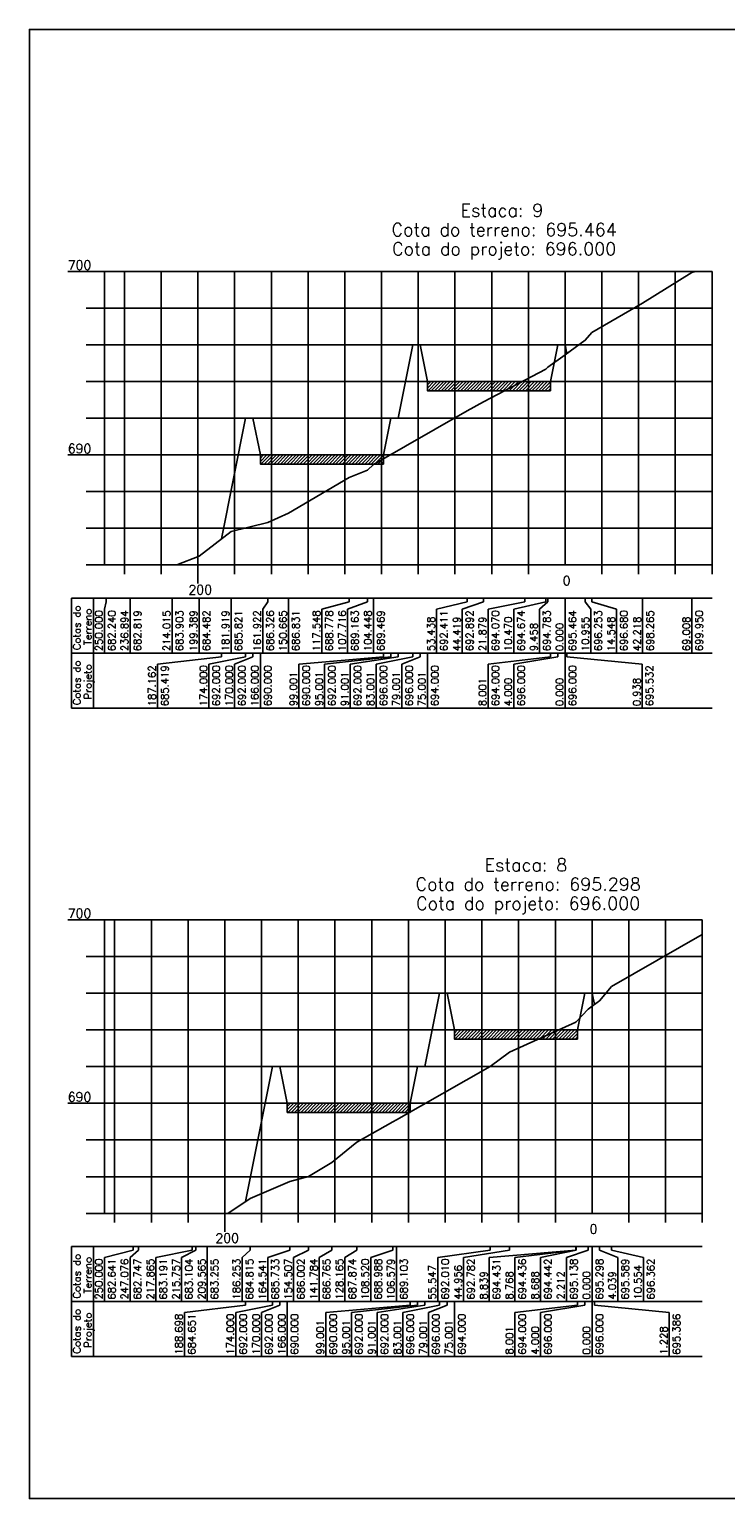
# Model space of a CAD drawing. Header units: inches. Extents: x 380 to 1905, y 2990 to 3656.
# Tile 7 of 9: x 1346 to 1535, y 3004 to 3405. Entities that reach past the tile are written whole.
import ezdxf

# ---------------------------------------------------------------- set-up
doc = ezdxf.new("R2010")
doc.units = ezdxf.units.IN
doc.header["$MEASUREMENT"] = 0
doc.linetypes.add('CONTINUO', pattern=[0])
for name, color, linetype in [('PROJETO', 104, 'Continuous'), ('SELO', 202, 'Continuous'), ('TERRENO', 22, 'Continuous'), ('TG', 7, 'CONTINUO'), ('Vp', 2, 'Continuous')]:
    doc.layers.add(name, color=color, linetype=linetype)
doc.styles.add('SIMPLEX', font='simplex', dxfattribs={"height": 0.2})

msp = doc.modelspace()

# ---------------------------------------------------------------- hatches: boundary and pattern name
at = {"layer": 'SELO'}
h = msp.add_hatch(dxfattribs=at)
h.set_pattern_fill('ANSI31', color=256, scale=5, style=0)
h.set_pattern_definition([(45, (-1361.0504, 3212.6376), (-0.44194174, 0.44194174), [])])
h.paths.add_polyline_path([(1453.96, 3308.83), (1487.46, 3308.83), (1487.46, 3306.34), (1453.96, 3306.33)])
h = msp.add_hatch(dxfattribs=at)
h.set_pattern_fill('ANSI31', color=256, scale=5, style=0)
h.set_pattern_definition([(45, (-1406.5504, 3192.6376), (-0.44194174, 0.44194174), [])])
h.paths.add_polyline_path([(1408.46, 3288.83), (1441.96, 3288.83), (1441.96, 3286.34), (1408.46, 3286.33)])
h = msp.add_hatch(dxfattribs=at)
h.set_pattern_fill('ANSI31', color=256, scale=5, style=0)
h.set_pattern_definition([(45, (-1353.7146, 3035.8958), (-0.44194174, 0.44194174), [])])
h.paths.add_polyline_path([(1461.29, 3132.09), (1494.79, 3132.09), (1494.79, 3129.6), (1461.29, 3129.59)])
h = msp.add_hatch(dxfattribs=at)
h.set_pattern_fill('ANSI31', color=256, scale=5, style=0)
h.set_pattern_definition([(45, (-1399.2146, 3015.8958), (-0.44194174, 0.44194174), [])])
h.paths.add_polyline_path([(1415.79, 3112.09), (1449.29, 3112.09), (1449.29, 3109.6), (1415.79, 3109.59)])

# ---------------------------------------------------------------- linework, layer by layer
at = {"layer": 'PROJETO', "flags": 128}
for points in [[(1397.88, 3265.93), (1404.46, 3298.83), (1404.46, 3298.83), (1406.46, 3298.83), (1408.46, 3288.83), (1441.96, 3288.83), (1443.96, 3298.83), (1445.96, 3298.83), (1449.96, 3318.83), (1451.96, 3318.83), (1453.96, 3308.83), (1487.46, 3308.83), (1489.46, 3318.83), (1491.46, 3318.83), (1491.46, 3318.83), (1491.46, 3318.83), (1491.46, 3318.83), (1491.93, 3316.49)], [(1404.45, 3085.35), (1411.79, 3122.09), (1411.79, 3122.09), (1413.79, 3122.09), (1415.79, 3112.09), (1449.29, 3112.09), (1451.29, 3122.09), (1453.29, 3122.09), (1457.29, 3142.09), (1459.29, 3142.09), (1461.29, 3132.09), (1494.79, 3132.09), (1496.79, 3142.09), (1498.79, 3142.09), (1498.79, 3142.09), (1498.8, 3142.09), (1498.8, 3142.09), (1499.41, 3139.02)]]:
    msp.add_lwpolyline(points, dxfattribs=at)
at = {"layer": 'SELO'}
for points in [[(1453.96, 3308.83), (1487.46, 3308.83), (1487.46, 3306.34), (1453.96, 3306.33)], [(1408.46, 3288.83), (1441.96, 3288.83), (1441.96, 3286.34), (1408.46, 3286.33)], [(1461.29, 3132.09), (1494.79, 3132.09), (1494.79, 3129.6), (1461.29, 3129.59)], [(1415.79, 3112.09), (1449.29, 3112.09), (1449.29, 3109.6), (1415.79, 3109.59)]]:
    msp.add_lwpolyline(points, close=True, dxfattribs=at)
at = {"layer": 'TERRENO', "flags": 128}
for points in [[(1385.68, 3258.83), (1391.76, 3261.24), (1400.5, 3267.94), (1410.5, 3270.46), (1416.13, 3272.99), (1432.68, 3282.72), (1437.6, 3284.65), (1439.23, 3286.18), (1464.74, 3300.89), (1469.25, 3303.29), (1480.52, 3309.18), (1486.22, 3312.2), (1486.73, 3312.75), (1491.46, 3316.15), (1496.94, 3320.1), (1498.73, 3322.23), (1512.57, 3330.16), (1525.96, 3338.58), (1526.91, 3338.83)], [(1399.58, 3082.09), (1405.67, 3086.17), (1416.52, 3090.76), (1421.54, 3092.1), (1427.9, 3095.92), (1434.71, 3101.46), (1444.53, 3107.03), (1445.51, 3107.61), (1471.02, 3122.14), (1476.32, 3126), (1494.38, 3134.25), (1494.41, 3134.27), (1494.45, 3134.3), (1497.69, 3137.78), (1498.79, 3138.58), (1500.81, 3140.04), (1504.07, 3143.9), (1528.79, 3158.07)]]:
    msp.add_lwpolyline(points, dxfattribs=at)
at = {"layer": 'TG', "color": 4, "linetype": 'CONTINUO', "flags": 128}
for points in [[(1356.01, 3338.83), (1366.01, 3338.83)], [(1366.01, 3258.83), (1366.01, 3338.83)], [(1491.46, 3258.83), (1491.46, 3338.83)], [(1361.01, 3328.83), (1366.01, 3328.83)], [(1361.01, 3318.83), (1366.01, 3318.83)], [(1361.01, 3308.83), (1366.01, 3308.83)], [(1361.01, 3298.83), (1366.01, 3298.83)], [(1356.01, 3288.83), (1366.01, 3288.83)], [(1361.01, 3278.83), (1366.01, 3278.83)], [(1361.01, 3268.83), (1366.01, 3268.83)], [(1361.01, 3258.83), (1366.01, 3258.83)], [(1366.01, 3258.83), (1531.46, 3258.83)], [(1371.46, 3256.33), (1371.46, 3258.83)], [(1381.46, 3256.33), (1381.46, 3258.83)], [(1391.46, 3253.83), (1391.46, 3258.83)], [(1401.46, 3256.33), (1401.46, 3258.83)], [(1411.46, 3256.33), (1411.46, 3258.83)], [(1421.46, 3256.33), (1421.46, 3258.83)], [(1431.46, 3256.33), (1431.46, 3258.83)], [(1441.46, 3256.33), (1441.46, 3258.83)], [(1451.46, 3256.33), (1451.46, 3258.83)], [(1461.46, 3256.33), (1461.46, 3258.83)], [(1471.46, 3256.33), (1471.46, 3258.83)], [(1481.46, 3256.33), (1481.46, 3258.83)], [(1501.46, 3256.33), (1501.46, 3258.83)], [(1511.46, 3256.33), (1511.46, 3258.83)], [(1521.46, 3256.33), (1521.46, 3258.83)], [(1531.46, 3256.33), (1531.46, 3258.83)], [(1356.01, 3162.09), (1366.01, 3162.09)], [(1366.01, 3082.09), (1366.01, 3162.09)], [(1498.79, 3082.09), (1498.79, 3162.09)], [(1361.01, 3152.09), (1366.01, 3152.09)], [(1361.01, 3142.09), (1366.01, 3142.09)], [(1361.01, 3132.09), (1366.01, 3132.09)], [(1361.01, 3122.09), (1366.01, 3122.09)], [(1356.01, 3112.09), (1366.01, 3112.09)], [(1361.01, 3102.09), (1366.01, 3102.09)], [(1361.01, 3092.09), (1366.01, 3092.09)], [(1361.01, 3082.09), (1366.01, 3082.09)], [(1366.01, 3082.09), (1528.79, 3082.09)], [(1368.79, 3079.59), (1368.79, 3082.09)], [(1378.79, 3079.59), (1378.79, 3082.09)], [(1388.79, 3079.59), (1388.79, 3082.09)], [(1398.79, 3077.09), (1398.79, 3082.09)], [(1408.79, 3079.59), (1408.79, 3082.09)], [(1418.79, 3079.59), (1418.79, 3082.09)], [(1428.79, 3079.59), (1428.79, 3082.09)], [(1438.79, 3079.59), (1438.79, 3082.09)], [(1448.79, 3079.59), (1448.79, 3082.09)], [(1458.79, 3079.59), (1458.79, 3082.09)], [(1468.79, 3079.59), (1468.79, 3082.09)], [(1478.79, 3079.59), (1478.79, 3082.09)], [(1488.79, 3079.59), (1488.79, 3082.09)], [(1508.79, 3079.59), (1508.79, 3082.09)], [(1518.79, 3079.59), (1518.79, 3082.09)], [(1528.79, 3079.59), (1528.79, 3082.09)]]:
    msp.add_lwpolyline(points, dxfattribs=at)
at = {"layer": 'TG', "color": 7, "linetype": 'CONTINUO', "flags": 128}
for points in [[(1366.01, 3338.83), (1531.46, 3338.83)], [(1371.46, 3258.83), (1371.46, 3338.83)], [(1381.46, 3258.83), (1381.46, 3338.83)], [(1391.46, 3258.83), (1391.46, 3338.83)], [(1401.46, 3258.83), (1401.46, 3338.83)], [(1411.46, 3258.83), (1411.46, 3338.83)], [(1421.46, 3258.83), (1421.46, 3338.83)], [(1431.46, 3258.83), (1431.46, 3338.83)], [(1441.46, 3258.83), (1441.46, 3338.83)], [(1451.46, 3258.83), (1451.46, 3338.83)], [(1461.46, 3258.83), (1461.46, 3338.83)], [(1471.46, 3258.83), (1471.46, 3338.83)], [(1481.46, 3258.83), (1481.46, 3338.83)], [(1501.46, 3258.83), (1501.46, 3338.83)], [(1511.46, 3258.83), (1511.46, 3338.83)], [(1521.46, 3258.83), (1521.46, 3338.83)], [(1531.46, 3258.83), (1531.46, 3338.83)], [(1366.01, 3328.83), (1531.46, 3328.83)], [(1366.01, 3318.83), (1531.46, 3318.83)], [(1366.01, 3308.83), (1531.46, 3308.83)], [(1366.01, 3298.83), (1531.46, 3298.83)], [(1366.01, 3288.83), (1531.46, 3288.83)], [(1366.01, 3278.83), (1531.46, 3278.83)], [(1366.01, 3268.83), (1531.46, 3268.83)], [(1357.01, 3249.83), (1531.46, 3249.83)], [(1357.01, 3249.83), (1357.01, 3234.83)], [(1363.01, 3249.83), (1363.01, 3234.83)], [(1366.46, 3248.83), (1366.01, 3246.83)], [(1366.46, 3249.83), (1366.46, 3248.83)], [(1373.01, 3249.83), (1373.01, 3234.83)], [(1384.45, 3249.83), (1384.45, 3234.83)], [(1391.76, 3249.83), (1391.76, 3234.83)], [(1400.5, 3249.83), (1400.5, 3234.83)], [(1410.5, 3248.83), (1409.13, 3246.83)], [(1410.5, 3249.83), (1410.5, 3248.83)], [(1416.13, 3249.83), (1416.13, 3234.83)], [(1432.68, 3248.83), (1425.23, 3246.83)], [(1437.6, 3248.83), (1432.23, 3246.83)], [(1432.68, 3249.83), (1432.68, 3248.83)], [(1437.6, 3249.83), (1437.6, 3248.83)], [(1439.23, 3249.83), (1439.23, 3234.83)], [(1464.74, 3248.83), (1456.46, 3246.83)], [(1469.25, 3248.83), (1463.46, 3246.83)], [(1464.74, 3249.83), (1464.74, 3248.83)], [(1469.25, 3249.83), (1469.25, 3248.83)], [(1480.52, 3248.83), (1470.46, 3246.83)], [(1486.22, 3248.83), (1477.46, 3246.83)], [(1480.52, 3249.83), (1480.52, 3248.83)], [(1486.73, 3248.83), (1484.46, 3246.83)], [(1486.22, 3249.83), (1486.22, 3248.83)], [(1486.73, 3249.83), (1486.73, 3248.83)], [(1491.46, 3249.83), (1491.46, 3234.83)], [(1496.94, 3249.83), (1496.94, 3248.83)], [(1496.94, 3248.83), (1498.46, 3246.83)], [(1498.73, 3249.83), (1498.73, 3248.83)], [(1498.73, 3248.83), (1505.46, 3246.83)], [(1512.57, 3249.83), (1512.57, 3234.83)], [(1525.96, 3249.83), (1525.96, 3234.83)], [(1366.01, 3246.83), (1366.01, 3234.83)], [(1409.13, 3246.83), (1409.13, 3234.83)], [(1425.23, 3246.83), (1425.23, 3234.83)], [(1432.23, 3246.83), (1432.23, 3234.83)], [(1456.46, 3246.83), (1456.46, 3234.83)], [(1463.46, 3246.83), (1463.46, 3234.83)], [(1470.46, 3246.83), (1470.46, 3234.83)], [(1477.46, 3246.83), (1477.46, 3234.83)], [(1484.46, 3246.83), (1484.46, 3234.83)], [(1498.46, 3246.83), (1498.46, 3234.83)], [(1505.46, 3246.83), (1505.46, 3234.83)], [(1357.01, 3234.83), (1531.46, 3234.83)], [(1357.01, 3234.83), (1357.01, 3219.83)], [(1363.01, 3234.83), (1363.01, 3219.83)], [(1397.88, 3233.83), (1380.46, 3231.83)], [(1404.46, 3233.83), (1394.46, 3231.83)], [(1397.88, 3234.83), (1397.88, 3233.83)], [(1406.46, 3233.83), (1401.46, 3231.83)], [(1404.46, 3234.83), (1404.46, 3233.83)], [(1404.46, 3234.83), (1404.46, 3233.83)], [(1406.46, 3234.83), (1406.46, 3233.83)], [(1408.46, 3234.83), (1408.46, 3219.83)], [(1441.96, 3233.83), (1418.96, 3231.83)], [(1443.96, 3233.83), (1425.96, 3231.83)], [(1445.96, 3233.83), (1432.96, 3231.83)], [(1449.96, 3233.83), (1439.96, 3231.83)], [(1441.96, 3234.83), (1441.96, 3233.83)], [(1443.96, 3234.83), (1443.96, 3233.83)], [(1445.96, 3234.83), (1445.96, 3233.83)], [(1451.96, 3233.83), (1446.96, 3231.83)], [(1449.96, 3234.83), (1449.96, 3233.83)], [(1451.96, 3234.83), (1451.96, 3233.83)], [(1453.96, 3234.83), (1453.96, 3219.83)], [(1487.46, 3233.83), (1470.46, 3231.83)], [(1489.46, 3233.83), (1477.46, 3231.83)], [(1487.46, 3234.83), (1487.46, 3233.83)], [(1489.46, 3234.83), (1489.46, 3233.83)], [(1491.46, 3234.83), (1491.46, 3219.83)], [(1491.46, 3234.83), (1491.46, 3233.83)], [(1491.46, 3234.83), (1491.46, 3233.83)], [(1491.46, 3234.83), (1491.46, 3233.83)], [(1491.93, 3234.83), (1491.93, 3233.83)], [(1491.93, 3233.83), (1512.46, 3231.83)], [(1380.46, 3231.83), (1380.46, 3219.83)], [(1394.46, 3231.83), (1394.46, 3219.83)], [(1401.46, 3231.83), (1401.46, 3219.83)], [(1418.96, 3231.83), (1418.96, 3219.83)], [(1425.96, 3231.83), (1425.96, 3219.83)], [(1432.96, 3231.83), (1432.96, 3219.83)], [(1439.96, 3231.83), (1439.96, 3219.83)], [(1446.96, 3231.83), (1446.96, 3219.83)], [(1470.46, 3231.83), (1470.46, 3219.83)], [(1477.46, 3231.83), (1477.46, 3219.83)], [(1512.46, 3231.83), (1512.46, 3219.83)], [(1357.01, 3219.83), (1531.46, 3219.83)], [(1366.01, 3162.09), (1528.79, 3162.09)], [(1368.79, 3082.09), (1368.79, 3162.09)], [(1378.79, 3082.09), (1378.79, 3162.09)], [(1388.79, 3082.09), (1388.79, 3162.09)], [(1398.79, 3082.09), (1398.79, 3162.09)], [(1408.79, 3082.09), (1408.79, 3162.09)], [(1418.79, 3082.09), (1418.79, 3162.09)], [(1428.79, 3082.09), (1428.79, 3162.09)], [(1438.79, 3082.09), (1438.79, 3162.09)], [(1448.79, 3082.09), (1448.79, 3162.09)], [(1458.79, 3082.09), (1458.79, 3162.09)], [(1468.79, 3082.09), (1468.79, 3162.09)], [(1478.79, 3082.09), (1478.79, 3162.09)], [(1488.79, 3082.09), (1488.79, 3162.09)], [(1508.79, 3082.09), (1508.79, 3162.09)], [(1518.79, 3082.09), (1518.79, 3162.09)], [(1528.79, 3082.09), (1528.79, 3162.09)], [(1366.01, 3152.09), (1528.79, 3152.09)], [(1366.01, 3142.09), (1528.79, 3142.09)], [(1366.01, 3132.09), (1528.79, 3132.09)], [(1366.01, 3122.09), (1528.79, 3122.09)], [(1366.01, 3112.09), (1528.79, 3112.09)], [(1366.01, 3102.09), (1528.79, 3102.09)], [(1366.01, 3092.09), (1528.79, 3092.09)], [(1357.01, 3073.09), (1528.79, 3073.09)], [(1357.01, 3073.09), (1357.01, 3058.09)], [(1363.01, 3073.09), (1363.01, 3058.09)], [(1373.79, 3072.09), (1366.01, 3070.09)], [(1375.26, 3072.09), (1373.01, 3070.09)], [(1373.79, 3073.09), (1373.79, 3072.09)], [(1375.26, 3073.09), (1375.26, 3072.09)], [(1389.86, 3072.09), (1380.01, 3070.09)], [(1390.92, 3072.09), (1387.01, 3070.09)], [(1389.86, 3073.09), (1389.86, 3072.09)], [(1390.92, 3073.09), (1390.92, 3072.09)], [(1394.01, 3073.09), (1394.01, 3058.09)], [(1405.67, 3072.09), (1403.51, 3070.09)], [(1405.67, 3073.09), (1405.67, 3072.09)], [(1416.52, 3072.09), (1410.51, 3070.09)], [(1416.52, 3073.09), (1416.52, 3072.09)], [(1421.54, 3072.09), (1417.51, 3070.09)], [(1421.54, 3073.09), (1421.54, 3072.09)], [(1427.9, 3072.09), (1424.51, 3070.09)], [(1427.9, 3073.09), (1427.9, 3072.09)], [(1434.71, 3072.09), (1431.51, 3070.09)], [(1434.71, 3073.09), (1434.71, 3072.09)], [(1444.53, 3072.09), (1438.51, 3070.09)], [(1444.53, 3073.09), (1444.53, 3072.09)], [(1445.51, 3073.09), (1445.51, 3058.09)], [(1471.02, 3072.09), (1456.79, 3070.09)], [(1476.32, 3072.09), (1463.79, 3070.09)], [(1494.38, 3072.09), (1470.79, 3070.09)], [(1471.02, 3073.09), (1471.02, 3072.09)], [(1476.32, 3073.09), (1476.32, 3072.09)], [(1494.41, 3072.09), (1477.79, 3070.09)], [(1494.45, 3072.09), (1484.79, 3070.09)], [(1497.69, 3072.09), (1491.79, 3070.09)], [(1494.38, 3073.09), (1494.38, 3072.09)], [(1494.41, 3073.09), (1494.41, 3072.09)], [(1494.45, 3073.09), (1494.45, 3072.09)], [(1497.69, 3073.09), (1497.69, 3072.09)], [(1498.79, 3073.09), (1498.79, 3058.09)], [(1500.81, 3073.09), (1500.81, 3072.09)], [(1500.81, 3072.09), (1505.79, 3070.09)], [(1504.07, 3073.09), (1504.07, 3072.09)], [(1504.07, 3072.09), (1512.79, 3070.09)], [(1366.01, 3070.09), (1366.01, 3058.09)], [(1373.01, 3070.09), (1373.01, 3058.09)], [(1380.01, 3070.09), (1380.01, 3058.09)], [(1387.01, 3070.09), (1387.01, 3058.09)], [(1403.51, 3070.09), (1403.51, 3058.09)], [(1410.51, 3070.09), (1410.51, 3058.09)], [(1417.51, 3070.09), (1417.51, 3058.09)], [(1424.51, 3070.09), (1424.51, 3058.09)], [(1431.51, 3070.09), (1431.51, 3058.09)], [(1438.51, 3070.09), (1438.51, 3058.09)], [(1456.79, 3070.09), (1456.79, 3058.09)], [(1463.79, 3070.09), (1463.79, 3058.09)], [(1470.79, 3070.09), (1470.79, 3058.09)], [(1477.79, 3070.09), (1477.79, 3058.09)], [(1484.79, 3070.09), (1484.79, 3058.09)], [(1491.79, 3070.09), (1491.79, 3058.09)], [(1505.79, 3070.09), (1505.79, 3058.09)], [(1512.79, 3070.09), (1512.79, 3058.09)], [(1357.01, 3058.09), (1528.79, 3058.09)], [(1357.01, 3058.09), (1357.01, 3043.09)], [(1363.01, 3058.09), (1363.01, 3043.09)], [(1404.45, 3057.09), (1387.79, 3055.09)], [(1411.79, 3057.09), (1401.79, 3055.09)], [(1404.45, 3058.09), (1404.45, 3057.09)], [(1413.79, 3057.09), (1408.79, 3055.09)], [(1411.79, 3058.09), (1411.79, 3057.09)], [(1411.79, 3058.09), (1411.79, 3057.09)], [(1413.79, 3058.09), (1413.79, 3057.09)], [(1415.79, 3058.09), (1415.79, 3043.09)], [(1449.29, 3057.09), (1426.29, 3055.09)], [(1451.29, 3057.09), (1433.29, 3055.09)], [(1453.29, 3057.09), (1440.29, 3055.09)], [(1457.29, 3057.09), (1447.29, 3055.09)], [(1449.29, 3058.09), (1449.29, 3057.09)], [(1451.29, 3058.09), (1451.29, 3057.09)], [(1453.29, 3058.09), (1453.29, 3057.09)], [(1459.29, 3057.09), (1454.29, 3055.09)], [(1457.29, 3058.09), (1457.29, 3057.09)], [(1459.29, 3058.09), (1459.29, 3057.09)], [(1461.29, 3058.09), (1461.29, 3043.09)], [(1494.79, 3057.09), (1477.79, 3055.09)], [(1496.79, 3057.09), (1484.79, 3055.09)], [(1494.79, 3058.09), (1494.79, 3057.09)], [(1496.79, 3058.09), (1496.79, 3057.09)], [(1498.79, 3058.09), (1498.79, 3043.09)], [(1498.79, 3058.09), (1498.79, 3057.09)], [(1498.8, 3058.09), (1498.8, 3057.09)], [(1498.8, 3058.09), (1498.8, 3057.09)], [(1499.41, 3058.09), (1499.41, 3057.09)], [(1499.41, 3057.09), (1519.79, 3055.09)], [(1387.79, 3055.09), (1387.79, 3043.09)], [(1401.79, 3055.09), (1401.79, 3043.09)], [(1408.79, 3055.09), (1408.79, 3043.09)], [(1426.29, 3055.09), (1426.29, 3043.09)], [(1433.29, 3055.09), (1433.29, 3043.09)], [(1440.29, 3055.09), (1440.29, 3043.09)], [(1447.29, 3055.09), (1447.29, 3043.09)], [(1454.29, 3055.09), (1454.29, 3043.09)], [(1477.79, 3055.09), (1477.79, 3043.09)], [(1484.79, 3055.09), (1484.79, 3043.09)], [(1519.79, 3055.09), (1519.79, 3043.09)], [(1357.01, 3043.09), (1528.79, 3043.09)]]:
    msp.add_lwpolyline(points, dxfattribs=at)
at = {"layer": 'Vp'}
msp.add_lwpolyline([(1904.58, 3404.83), (1345.58, 3404.83), (1345.58, 3004.33), (1729.58, 3004.33), (1729.58, 3178.65), (1904.58, 3178.65)], close=True, dxfattribs=at)

# ---------------------------------------------------------------- texts
at = {"layer": 'TG', "color": 4, "style": 'SIMPLEX'}
for s, p in [('Estaca: 9', (1463, 3353.76)), ('Cota do terreno: 695.464', (1444.18, 3348.51)), ('Cota do projeto: 696.000', (1444.33, 3343.26)), ('Estaca: 8', (1469.53, 3175.33)), ('Cota do terreno: 695.298', (1450.72, 3170.08)), ('Cota do projeto: 696.000', (1450.86, 3164.83))]:
    msp.add_text(s, height=3.5, dxfattribs=at).set_placement(p)
at = {"layer": 'TG', "color": 2, "style": 'SIMPLEX'}
for s, p in [('700', (1356.01, 3339.33)), ('690', (1356.01, 3289.33)), ('200', (1388.88, 3250.83)), ('0', (1490.79, 3253.33)), ('700', (1356.01, 3162.59)), ('690', (1356.01, 3112.59)), ('200', (1396.22, 3074.09)), ('0', (1498.13, 3076.59))]:
    msp.add_text(s, height=2.5, dxfattribs=at).set_placement(p)
for s, p in [('Cotas do', (1359.51, 3235.61)), ('Terreno', (1362.51, 3236.99)), ('250.000', (1365.51, 3235.33)), ('682.240', (1369.01, 3235.33)), ('236.894', (1372.51, 3235.33)), ('682.819', (1376.01, 3235.33)), ('214.015', (1383.95, 3235.33)), ('683.903', (1387.45, 3235.33)), ('199.389', (1391.26, 3235.33)), ('684.482', (1394.76, 3235.33)), ('181.919', (1400, 3235.33)), ('685.821', (1403.5, 3235.33)), ('161.922', (1408.63, 3235.33)), ('686.326', (1412.13, 3235.33)), ('150.665', (1415.63, 3235.33)), ('686.831', (1419.13, 3235.33)), ('117.548', (1424.73, 3235.33)), ('688.778', (1428.23, 3235.33)), ('107.716', (1431.73, 3235.33)), ('689.163', (1435.23, 3235.33)), ('104.448', (1438.73, 3235.33)), ('689.469', (1442.23, 3235.33)), ('692.411', (1459.46, 3235.33)), ('692.892', (1466.46, 3235.33)), ('694.070', (1473.46, 3235.33)), ('694.674', (1480.46, 3235.33)), ('694.783', (1487.46, 3235.33)), ('695.464', (1494.46, 3235.33)), ('696.253', (1501.46, 3235.33)), ('696.680', (1508.46, 3235.33)), ('698.265', (1515.57, 3235.33)), ('699.950', (1528.96, 3235.33)), ('53.438', (1455.96, 3235.33)), ('44.419', (1462.96, 3235.33)), ('21.879', (1469.96, 3235.33)), ('10.470', (1476.96, 3235.33)), ('9.458', (1483.96, 3235.33)), ('0.000', (1490.96, 3235.33)), ('10.955', (1497.96, 3235.33)), ('14.548', (1504.96, 3235.33)), ('42.218', (1512.07, 3235.33)), ('69.008', (1525.46, 3235.33)), ('Cotas do', (1359.51, 3220.61)), ('Projeto', (1362.51, 3222.18)), ('187.162', (1379.96, 3220.33)), ('685.419', (1383.46, 3220.33)), ('174.000', (1393.96, 3220.33)), ('692.000', (1397.46, 3220.33)), ('170.000', (1400.96, 3220.33)), ('692.000', (1404.46, 3220.33)), ('166.000', (1407.96, 3220.33)), ('690.000', (1411.46, 3220.33)), ('99.001', (1418.46, 3220.33)), ('690.000', (1421.96, 3220.33)), ('95.001', (1425.46, 3220.33)), ('692.000', (1428.96, 3220.33)), ('91.001', (1432.46, 3220.33)), ('692.000', (1435.96, 3220.33)), ('83.001', (1439.46, 3220.33)), ('696.000', (1442.96, 3220.33)), ('79.001', (1446.46, 3220.33)), ('696.000', (1449.96, 3220.33)), ('75.001', (1453.46, 3220.33)), ('694.000', (1456.96, 3220.33)), ('694.000', (1473.46, 3220.33)), ('696.000', (1480.46, 3220.33)), ('696.000', (1494.46, 3220.33)), ('695.532', (1515.46, 3220.33)), ('8.001', (1469.96, 3220.33)), ('4.000', (1476.96, 3220.33)), ('0.000', (1490.96, 3220.33)), ('0.938', (1511.96, 3220.33)), ('Cotas do', (1359.51, 3058.86)), ('Terreno', (1362.51, 3060.25)), ('250.000', (1365.51, 3058.59)), ('682.641', (1369.01, 3058.59)), ('247.076', (1372.51, 3058.59)), ('682.747', (1376.01, 3058.59)), ('217.865', (1379.51, 3058.59)), ('683.191', (1383.01, 3058.59)), ('215.757', (1386.51, 3058.59)), ('683.104', (1390.01, 3058.59)), ('209.565', (1393.51, 3058.59)), ('683.255', (1397.01, 3058.59)), ('186.253', (1403.01, 3058.59)), ('684.815', (1406.51, 3058.59)), ('164.541', (1410.01, 3058.59)), ('685.733', (1413.51, 3058.59)), ('154.507', (1417.01, 3058.59)), ('686.002', (1420.51, 3058.59)), ('141.784', (1424.01, 3058.59)), ('686.765', (1427.51, 3058.59)), ('128.165', (1431.01, 3058.59)), ('687.874', (1434.51, 3058.59)), ('108.520', (1438.01, 3058.59)), ('688.988', (1441.51, 3058.59)), ('106.579', (1445.01, 3058.59)), ('689.103', (1448.51, 3058.59)), ('692.010', (1459.79, 3058.59)), ('692.782', (1466.79, 3058.59)), ('694.431', (1473.79, 3058.59)), ('694.436', (1480.79, 3058.59)), ('694.442', (1487.79, 3058.59)), ('695.138', (1494.79, 3058.59)), ('695.298', (1501.79, 3058.59)), ('695.589', (1508.79, 3058.59)), ('696.362', (1515.79, 3058.59)), ('55.547', (1456.29, 3058.59)), ('44.956', (1463.29, 3058.59)), ('8.839', (1470.29, 3058.59)), ('8.768', (1477.29, 3058.59)), ('8.688', (1484.29, 3058.59)), ('2.212', (1491.29, 3058.59)), ('0.000', (1498.29, 3058.59)), ('4.039', (1505.29, 3058.59)), ('10.554', (1512.29, 3058.59)), ('Cotas do', (1359.51, 3043.86)), ('Projeto', (1362.51, 3045.44)), ('188.698', (1387.29, 3043.59)), ('684.651', (1390.79, 3043.59)), ('174.000', (1401.29, 3043.59)), ('692.000', (1404.79, 3043.59)), ('170.000', (1408.29, 3043.59)), ('692.000', (1411.79, 3043.59)), ('166.000', (1415.29, 3043.59)), ('690.000', (1418.79, 3043.59)), ('690.000', (1429.29, 3043.59)), ('692.000', (1436.29, 3043.59)), ('692.000', (1443.29, 3043.59)), ('696.000', (1450.29, 3043.59)), ('696.000', (1457.29, 3043.59)), ('694.000', (1464.29, 3043.59)), ('694.000', (1480.79, 3043.59)), ('696.000', (1487.79, 3043.59)), ('696.000', (1501.79, 3043.59)), ('695.386', (1522.79, 3043.59)), ('99.001', (1425.79, 3043.59)), ('95.001', (1432.79, 3043.59)), ('91.001', (1439.79, 3043.59)), ('83.001', (1446.79, 3043.59)), ('79.001', (1453.79, 3043.59)), ('75.001', (1460.79, 3043.59)), ('8.001', (1477.29, 3043.59)), ('4.000', (1484.29, 3043.59)), ('0.000', (1498.29, 3043.59)), ('1.228', (1519.29, 3043.59))]:
    msp.add_text(s, height=2, rotation=90, dxfattribs=at).set_placement(p)

doc.saveas('drawing.dxf')
